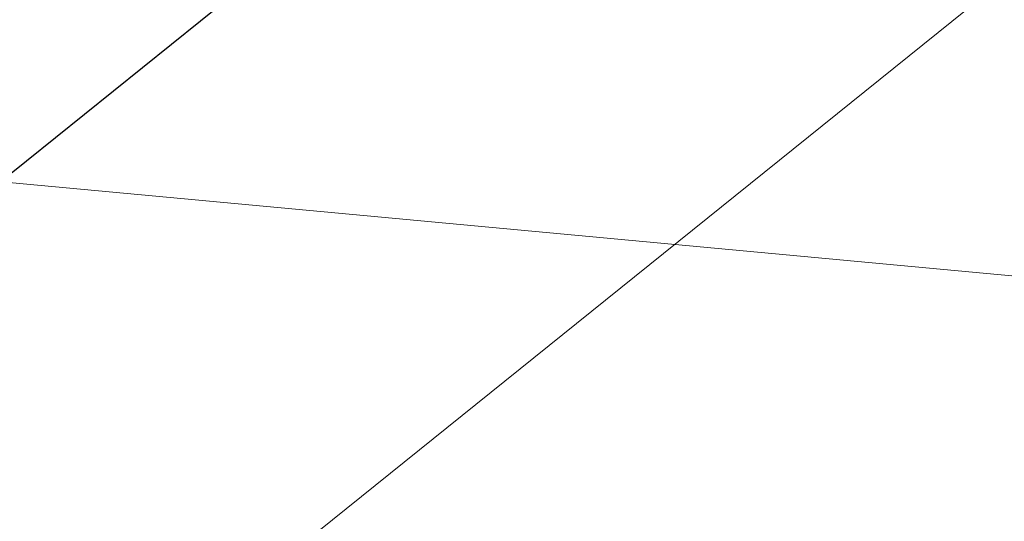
# Model space of a CAD drawing. Header units: millimetres. Extents: x 38389465 to 38395088, y 2473666 to 2480744.
# Tile 173 of 256: x 38389810.1588 to 38389810.1844, y 2479597.981 to 2479597.9941. Entities that reach past the tile are written whole.
import ezdxf

# ---------------------------------------------------------------- set-up
doc = ezdxf.new("R2010")
doc.units = ezdxf.units.MM
doc.header["$LTSCALE"] = 2
doc.linetypes.add('CENTER2', pattern=[1.125, 0.75, -0.125, 0.125, -0.125])
doc.layers.get('0').update_dxf_attribs({"linetype": 'CONTINUOUS', "lineweight": 9})
for name, color, linetype in [('u-road', 4, 'CONTINUOUS'), ('w-环境02', 89, 'CONTINUOUS'), ('路面铺装', 143, 'CENTER2')]:
    doc.layers.add(name, color=color, linetype=linetype)
doc.layers.add('下沉式地面绿化', color=80, linetype='CONTINUOUS', lineweight=9)
doc.layers.add('地形图', color=251, linetype='CONTINUOUS', lineweight=9)

# ---------------------------------------------------------------- blocks, each defined once
blk = doc.blocks.new('地形图')
at = {"layer": '地形图', "color": 251, "linetype": 'Continuous'}
blk.add_lwpolyline([(38389822.068313, 2479597.118757), (38389818.077992, 2479597.375985), (38389813.547285, 2479597.67463), (38389808.839648, 2479598.112558), (38389804.318539, 2479598.787635), (38389799.983958, 2479599.699862), (38389795.835906, 2479600.849238)], dxfattribs=at)
blk = doc.blocks.new('Z-道路')
at = {"layer": 'u-road', "flags": 128}
blk.add_lwpolyline([(-1246.874987, -834.034504), (-1246.874987, -834.034504, -0.414215), (-1248.697022, -850.907017), (-1286.084506, -881.006514, -0.414214), (-1302.956987, -879.184418), (-1314.370313, -865.007519, -0.414214), (-1312.548201, -848.135059), (-1275.160674, -818.035666, -0.414211), (-1258.28827, -819.857708), (-1258.28827, -819.857708)], format="xyb", dxfattribs=at)
blk = doc.blocks.new('fsd1fsdf2')
at = {"layer": '下沉式地面绿化', "linetype": 'ByBlock', "flags": 128}
blk.add_lwpolyline([(-378.654749, -549.4936), (-423.509381, -585.607625, -0.298425), (-436.023578, -581.558277), (-447.436898, -567.381511, -0.414214), (-445.614857, -550.509043), (-408.227434, -520.409471, -0.414214), (-391.354967, -522.231511), (-387.848483, -526.587002), (-390.569508, -528.777624), (-399.037541, -518.260972), (-449.195819, -558.642153), (-428.125144, -584.814436), (-377.965331, -544.434244), (-386.807615, -533.451825), (-384.085876, -531.260629), (-379.941647, -536.408278, -0.298301), (-378.654749, -549.4936)], format="xyb", close=True, dxfattribs=at)
blk = doc.blocks.new('fZ-景观')
at = {"layer": 'w-环境02', "flags": 128}
blk.add_lwpolyline([(-1291.697868, -884.231469), (-1291.697988, -884.23132), (-1243.871092, -845.72738)], dxfattribs=at)

msp = doc.modelspace()

# ---------------------------------------------------------------- block references
at = {"color": 3, "linetype": 'ByBlock'}
msp.add_blockref('fsd1fsdf2', (38390232.539321, 2480182.673278), dxfattribs=at)
at = {"layer": '地形图'}
msp.add_blockref('地形图', (0, 0), dxfattribs=at)
at = {"layer": '路面铺装', "linetype": 'ByBlock'}
msp.add_blockref('Z-道路', (38391099.471011, 2480480.311145), dxfattribs=at)

# ---------------------------------------------------------------- next in the draw order: block references
at = {"color": 143}
msp.add_blockref('fZ-景观', (38391099.471013, 2480480.300916), dxfattribs=at)

doc.saveas('drawing.dxf')
